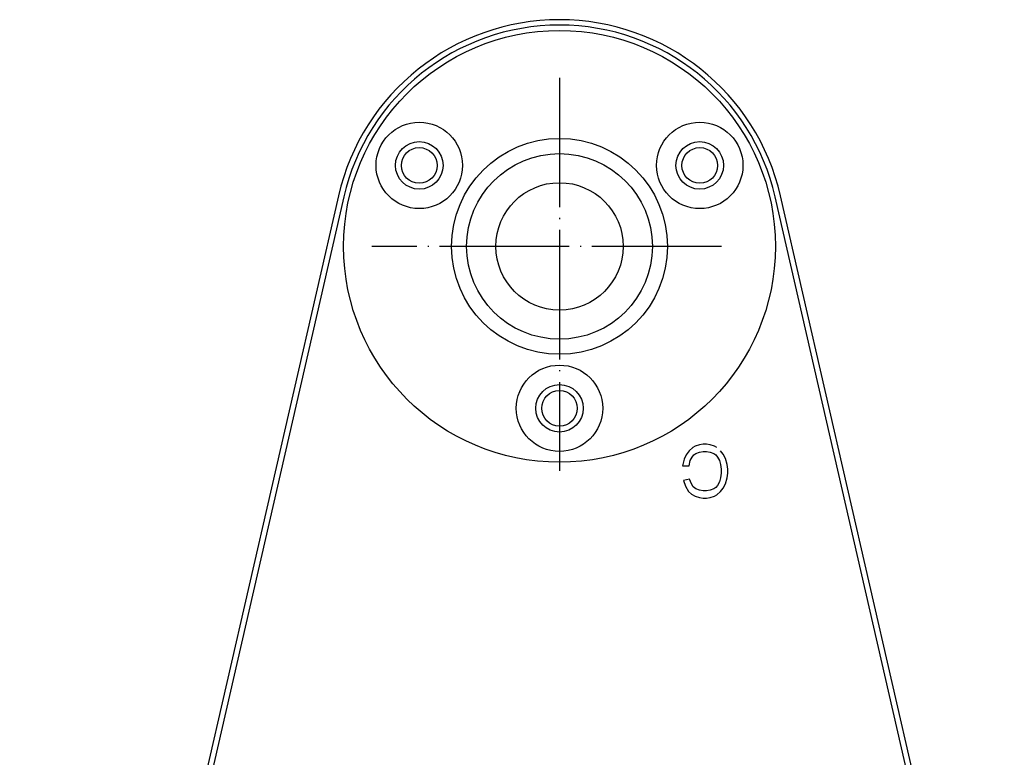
# Model space of a CAD drawing. Extents: x -1809 to 6113, y -4129 to 1471.
# Tile 157 of 197: x 3722 to 3813, y -1451 to -1383. Entities that reach past the tile are written whole.
import ezdxf

# ---------------------------------------------------------------- set-up
doc = ezdxf.new("R2010")
doc.units = 0
doc.linetypes.add('DASHED', pattern=[15, 7, -8])
doc.linetypes.add('DOT_CENTER', pattern=[14, 12, -1, 0, -1])
doc.layers.add('1', color=7, linetype='CONTINUOUS')

# ---------------------------------------------------------------- blocks, each defined once
blk = doc.blocks.new('PIN__1055', base_point=(3752.06155281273, -1383.878934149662))
at = {"layer": '1', "color": 4, "linetype": 'CONTINUOUS'}
for centre, radius in [((3772.061552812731, -1403.878934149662), 20), ((3759.071171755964, -1396.378934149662), 4), ((3785.051933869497, -1396.378934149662), 3.99999999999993), ((3759.071171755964, -1396.378934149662), 2.20000000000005), ((3772.061552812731, -1403.878934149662), 10), ((3785.051933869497, -1396.378934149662), 2.20000000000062), ((3772.061552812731, -1403.878934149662), 8.59999999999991), ((3772.061552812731, -1403.878934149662), 5.89999999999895), ((3772.061552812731, -1418.878934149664), 4.00000000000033), ((3772.061552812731, -1418.878934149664), 2.1999999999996)]:
    blk.add_circle(centre, radius, dxfattribs=at)
blk = doc.blocks.new('E7015-23252__1056', base_point=(3822.06155281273, -1382.878934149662))
at = {"layer": '1', "color": 6, "linetype": 'DOT_CENTER'}
for p, q in [((3772.061552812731, -1388.250066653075), (3772.061552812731, -1424.683114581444)), ((3787.06155281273, -1403.878934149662), (3754.688316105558, -1403.878934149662)), ((3772.061552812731, -1462.064939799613), (3772.061552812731, -1499.257009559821)), ((3787.06155281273, -1478.878934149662), (3754.688316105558, -1478.878934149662)), ((3772.061552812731, -1512.824524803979), (3772.061552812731, -1528.878934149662)), ((3772.061552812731, -1528.878934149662), (3753.430767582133, -1528.878934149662)), ((3790.907470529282, -1528.878934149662), (3772.061552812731, -1528.878934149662)), ((3772.061552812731, -1549.067817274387), (3772.061552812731, -1528.878934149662))]:
    blk.add_line(p, q, dxfattribs=at)
at = {"layer": '1', "color": 6, "linetype": 'CONTINUOUS'}
for p, q in [((3751.592320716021, -1399.187395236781), (3723.471474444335, -1521.878934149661)), ((3752.079683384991, -1399.299098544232), (3723.984439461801, -1521.878934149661)), ((3820.138666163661, -1521.87893414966), (3792.043422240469, -1399.299098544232)), ((3820.651631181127, -1521.87893414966), (3792.530784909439, -1399.187395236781)), ((3784.39838285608, -1422.516908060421), (3784.06088285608, -1422.829408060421)), ((3784.62338285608, -1422.391908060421), (3784.39838285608, -1422.516908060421)), ((3785.01713285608, -1422.266908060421), (3784.62338285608, -1422.391908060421)), ((3785.35463285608, -1422.204408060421), (3785.01713285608, -1422.266908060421)), ((3785.69213285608, -1422.204408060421), (3785.35463285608, -1422.204408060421)), ((3786.02963285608, -1422.266908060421), (3785.69213285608, -1422.204408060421)), ((3786.42338285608, -1422.391908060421), (3786.02963285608, -1422.266908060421)), ((3786.64838285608, -1422.516908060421), (3786.42338285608, -1422.391908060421)), ((3783.61088285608, -1423.579408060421), (3783.44213285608, -1424.204408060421)), ((3783.77963285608, -1423.204408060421), (3783.61088285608, -1423.579408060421)), ((3784.06088285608, -1422.829408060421), (3783.77963285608, -1423.204408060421)), ((3784.17338285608, -1423.704408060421), (3784.34213285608, -1423.391908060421)), ((3784.34213285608, -1423.391908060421), (3784.51088285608, -1423.204408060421)), ((3784.51088285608, -1423.204408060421), (3784.67963285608, -1423.079408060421)), ((3784.67963285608, -1423.079408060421), (3785.01713285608, -1422.954408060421)), ((3785.01713285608, -1422.954408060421), (3785.35463285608, -1422.891908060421)), ((3785.35463285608, -1422.891908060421), (3785.69213285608, -1422.891908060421)), ((3785.69213285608, -1422.891908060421), (3786.02963285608, -1422.954408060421)), ((3786.02963285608, -1422.954408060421), (3786.36713285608, -1423.079408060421)), ((3786.36713285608, -1423.079408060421), (3786.53588285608, -1423.204408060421)), ((3786.53588285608, -1423.204408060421), (3786.70463285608, -1423.391908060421)), ((3786.70463285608, -1423.391908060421), (3786.87338285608, -1423.704408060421)), ((3787.21088285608, -1423.141908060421), (3786.98588285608, -1422.829408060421)), ((3787.43588285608, -1423.516908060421), (3787.21088285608, -1423.141908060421)), ((3787.60463285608, -1424.079408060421), (3787.43588285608, -1423.516908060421)), ((3783.44213285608, -1424.204408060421), (3784.06088285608, -1424.204408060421)), ((3784.06088285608, -1424.204408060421), (3784.17338285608, -1423.704408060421)), ((3786.87338285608, -1423.704408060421), (3786.98588285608, -1424.079408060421)), ((3786.98588285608, -1424.079408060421), (3787.04213285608, -1424.516908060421)), ((3787.04213285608, -1424.516908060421), (3787.04213285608, -1424.891908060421)), ((3787.66088285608, -1424.516908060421), (3787.60463285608, -1424.079408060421)), ((3787.66088285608, -1424.891908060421), (3787.66088285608, -1424.516908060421)), ((3784.11713285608, -1425.454408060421), (3783.55463285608, -1425.579408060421)), ((3784.28588285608, -1425.891908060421), (3784.11713285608, -1425.454408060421)), ((3786.98588285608, -1425.329408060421), (3786.87338285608, -1425.704408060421)), ((3787.04213285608, -1424.891908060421), (3786.98588285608, -1425.329408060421)), ((3787.43588285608, -1425.891908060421), (3787.60463285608, -1425.329408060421)), ((3787.60463285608, -1425.329408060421), (3787.66088285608, -1424.891908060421)), ((3783.55463285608, -1425.579408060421), (3783.72338285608, -1426.079408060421)), ((3783.72338285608, -1426.079408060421), (3784.00463285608, -1426.579408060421)), ((3784.45463285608, -1426.141908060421), (3784.28588285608, -1425.891908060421)), ((3784.67963285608, -1426.329408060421), (3784.45463285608, -1426.141908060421)), ((3785.01713285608, -1426.454408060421), (3784.67963285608, -1426.329408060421)), ((3786.36713285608, -1426.329408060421), (3786.02963285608, -1426.454408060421)), ((3786.53588285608, -1426.204408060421), (3786.36713285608, -1426.329408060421)), ((3786.70463285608, -1426.016908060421), (3786.53588285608, -1426.204408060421)), ((3786.87338285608, -1425.704408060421), (3786.70463285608, -1426.016908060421)), ((3786.98588285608, -1426.579408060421), (3787.21088285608, -1426.266908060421)), ((3787.21088285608, -1426.266908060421), (3787.43588285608, -1425.891908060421)), ((3784.00463285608, -1426.579408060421), (3784.28588285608, -1426.829408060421)), ((3784.28588285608, -1426.829408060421), (3784.62338285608, -1427.016908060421)), ((3784.62338285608, -1427.016908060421), (3785.01713285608, -1427.141908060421)), ((3785.35463285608, -1426.516908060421), (3785.01713285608, -1426.454408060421)), ((3785.01713285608, -1427.141908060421), (3785.35463285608, -1427.204408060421)), ((3785.69213285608, -1426.516908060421), (3785.35463285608, -1426.516908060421)), ((3785.35463285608, -1427.204408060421), (3785.69213285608, -1427.204408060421)), ((3786.02963285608, -1426.454408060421), (3785.69213285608, -1426.516908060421)), ((3785.69213285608, -1427.204408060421), (3786.02963285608, -1427.141908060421)), ((3786.02963285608, -1427.141908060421), (3786.42338285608, -1427.016908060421)), ((3786.42338285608, -1427.016908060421), (3786.64838285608, -1426.891908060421)), ((3786.64838285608, -1426.891908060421), (3786.98588285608, -1426.579408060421)), ((3785.07338285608, -1497.329408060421), (3784.73588285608, -1497.516908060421)), ((3785.52338285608, -1497.204408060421), (3785.07338285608, -1497.329408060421)), ((3787.66088285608, -1497.204408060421), (3785.52338285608, -1497.204408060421)), ((3787.66088285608, -1502.204408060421), (3787.66088285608, -1497.204408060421)), ((3784.28588285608, -1498.141908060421), (3784.17338285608, -1498.579408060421)), ((3784.45463285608, -1497.829408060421), (3784.28588285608, -1498.141908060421)), ((3784.73588285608, -1497.516908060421), (3784.45463285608, -1497.829408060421)), ((3784.90463285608, -1498.391908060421), (3784.84838285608, -1498.641908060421)), ((3785.07338285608, -1498.141908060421), (3784.90463285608, -1498.391908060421)), ((3785.29838285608, -1497.954408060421), (3785.07338285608, -1498.141908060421)), ((3785.57963285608, -1497.891908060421), (3785.29838285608, -1497.954408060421)), ((3787.04213285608, -1497.891908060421), (3785.57963285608, -1497.891908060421)), ((3787.04213285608, -1499.641908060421), (3787.04213285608, -1497.891908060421)), ((3784.17338285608, -1498.579408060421), (3784.17338285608, -1498.891908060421)), ((3784.17338285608, -1498.891908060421), (3784.28588285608, -1499.329408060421)), ((3784.84838285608, -1498.641908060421), (3784.84838285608, -1498.891908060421)), ((3784.84838285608, -1498.891908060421), (3784.90463285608, -1499.141908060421)), ((3784.90463285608, -1499.141908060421), (3785.07338285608, -1499.391908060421)), ((3784.28588285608, -1499.329408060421), (3784.51088285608, -1499.704408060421)), ((3784.67963285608, -1500.079408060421), (3784.45463285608, -1500.454408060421)), ((3784.51088285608, -1499.704408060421), (3784.79213285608, -1499.954408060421)), ((3784.79213285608, -1499.954408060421), (3784.67963285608, -1500.079408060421)), ((3785.07338285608, -1499.391908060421), (3785.29838285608, -1499.579408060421)), ((3785.29838285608, -1499.579408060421), (3785.57963285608, -1499.641908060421)), ((3785.57963285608, -1500.204408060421), (3785.35463285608, -1500.266908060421)), ((3785.57963285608, -1499.641908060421), (3787.04213285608, -1499.641908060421)), ((3787.04213285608, -1500.204408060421), (3785.57963285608, -1500.204408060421)), ((3787.04213285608, -1501.579408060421), (3787.04213285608, -1500.204408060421)), ((3784.45463285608, -1500.454408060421), (3784.39838285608, -1500.766908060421)), ((3784.39838285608, -1500.766908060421), (3784.39838285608, -1501.016908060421)), ((3784.39838285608, -1501.016908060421), (3784.45463285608, -1501.329408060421)), ((3785.07338285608, -1500.579408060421), (3785.01713285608, -1500.766908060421)), ((3785.01713285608, -1500.766908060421), (3785.01713285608, -1501.016908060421)), ((3785.01713285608, -1501.016908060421), (3785.07338285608, -1501.204408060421)), ((3785.18588285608, -1500.391908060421), (3785.07338285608, -1500.579408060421)), ((3785.35463285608, -1500.266908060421), (3785.18588285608, -1500.391908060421)), ((3784.45463285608, -1501.329408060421), (3784.67963285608, -1501.704408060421)), ((3784.67963285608, -1501.704408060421), (3784.90463285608, -1501.954408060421)), ((3784.90463285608, -1501.954408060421), (3785.24213285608, -1502.141908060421)), ((3785.07338285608, -1501.204408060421), (3785.18588285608, -1501.391908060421)), ((3785.18588285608, -1501.391908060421), (3785.35463285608, -1501.516908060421)), ((3785.35463285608, -1501.516908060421), (3785.57963285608, -1501.579408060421)), ((3785.57963285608, -1501.579408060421), (3787.04213285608, -1501.579408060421)), ((3785.24213285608, -1502.141908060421), (3785.52338285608, -1502.204408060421)), ((3785.52338285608, -1502.204408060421), (3787.66088285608, -1502.204408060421)), ((3740.061552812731, -1504.878934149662), (3748.061552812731, -1504.878934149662)), ((3796.061552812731, -1504.878934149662), (3804.061552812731, -1504.878934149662)), ((3737.061552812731, -1521.878934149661), (3737.061552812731, -1507.878934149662)), ((3751.061552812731, -1507.878934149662), (3751.061552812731, -1521.87893414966)), ((3793.061552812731, -1521.87893414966), (3793.061552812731, -1507.878934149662)), ((3807.061552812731, -1507.878934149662), (3807.061552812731, -1521.87893414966))]:
    blk.add_line(p, q, dxfattribs=at)
at = {"layer": '1', "color": 6, "linetype": 'DASHED'}
for p, q in [((3723.471474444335, -1521.878934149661), (3722.251112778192, -1527.203384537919)), ((3723.984439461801, -1521.878934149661), (3722.738475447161, -1527.315087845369)), ((3737.061552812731, -1541.878934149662), (3737.061552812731, -1521.878934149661)), ((3751.061552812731, -1521.87893414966), (3751.061552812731, -1541.878934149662)), ((3793.061552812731, -1541.878934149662), (3793.061552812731, -1521.87893414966)), ((3807.061552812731, -1521.87893414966), (3807.061552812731, -1541.878934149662)), ((3821.384630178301, -1527.315087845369), (3820.138666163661, -1521.87893414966)), ((3821.87199284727, -1527.203384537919), (3820.651631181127, -1521.87893414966)), ((3725.662057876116, -1534.87893414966), (3724.611805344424, -1533.828681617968)), ((3819.511300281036, -1533.828681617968), (3818.461047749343, -1534.878934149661)), ((3724.95495109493, -1534.87893414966), (3724.258251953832, -1534.182235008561)), ((3766.758251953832, -1576.682235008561), (3724.95495109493, -1534.87893414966)), ((3767.111805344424, -1576.328681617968), (3725.662057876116, -1534.87893414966)), ((3818.461047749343, -1534.878934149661), (3777.011300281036, -1576.328681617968)), ((3819.168154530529, -1534.878934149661), (3777.36485367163, -1576.682235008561)), ((3819.86485367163, -1534.182235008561), (3819.168154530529, -1534.878934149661)), ((3748.061552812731, -1544.878934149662), (3740.061552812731, -1544.878934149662)), ((3804.061552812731, -1544.878934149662), (3796.061552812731, -1544.878934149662)), ((3783.72338285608, -1547.204408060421), (3785.35463285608, -1552.204408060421)), ((3784.34213285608, -1547.204408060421), (3783.72338285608, -1547.204408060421)), ((3784.84838285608, -1548.704408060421), (3784.34213285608, -1547.204408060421)), ((3786.02963285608, -1552.204408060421), (3787.66088285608, -1547.204408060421)), ((3787.04213285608, -1547.204408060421), (3786.53588285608, -1548.704408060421)), ((3787.66088285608, -1547.204408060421), (3787.04213285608, -1547.204408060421)), ((3786.53588285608, -1548.704408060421), (3784.84838285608, -1548.704408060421)), ((3784.96088285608, -1549.329408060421), (3785.69213285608, -1551.329408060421)), ((3786.36713285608, -1549.329408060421), (3784.96088285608, -1549.329408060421)), ((3785.69213285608, -1551.329408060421), (3786.36713285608, -1549.329408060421)), ((3785.35463285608, -1552.204408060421), (3786.02963285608, -1552.204408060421)), ((3755.463885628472, -1558.516908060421), (3755.182635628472, -1558.829408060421)), ((3755.801385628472, -1558.329408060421), (3755.463885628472, -1558.516908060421)), ((3756.251385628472, -1558.204408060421), (3755.801385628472, -1558.329408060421)), ((3756.588885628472, -1558.204408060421), (3756.251385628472, -1558.204408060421)), ((3757.038885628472, -1558.329408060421), (3756.588885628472, -1558.204408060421)), ((3757.376385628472, -1558.516908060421), (3757.038885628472, -1558.329408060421)), ((3757.657635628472, -1558.829408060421), (3757.376385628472, -1558.516908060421)), ((3760.526385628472, -1558.204408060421), (3758.838885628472, -1561.954408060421)), ((3759.401385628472, -1561.954408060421), (3761.088885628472, -1558.204408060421)), ((3761.088885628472, -1558.204408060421), (3760.526385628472, -1558.204408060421)), ((3762.551385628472, -1558.516908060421), (3762.270135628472, -1558.829408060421)), ((3762.888885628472, -1558.329408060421), (3762.551385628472, -1558.516908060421)), ((3763.338885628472, -1558.204408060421), (3762.888885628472, -1558.329408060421)), ((3765.476385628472, -1558.204408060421), (3763.338885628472, -1558.204408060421)), ((3765.476385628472, -1563.204408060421), (3765.476385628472, -1558.204408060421)), ((3769.413885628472, -1558.204408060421), (3768.795135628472, -1558.204408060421)), ((3768.795135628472, -1558.204408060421), (3768.795135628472, -1560.454408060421)), ((3769.413885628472, -1563.204408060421), (3769.413885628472, -1558.204408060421)), ((3770.707635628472, -1558.704408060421), (3770.876385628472, -1558.516908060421)), ((3770.876385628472, -1558.516908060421), (3771.045135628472, -1558.391908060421)), ((3771.045135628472, -1558.391908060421), (3771.326385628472, -1558.266908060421)), ((3771.326385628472, -1558.266908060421), (3771.607635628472, -1558.204408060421)), ((3771.607635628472, -1558.204408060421), (3771.888885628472, -1558.204408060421)), ((3771.888885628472, -1558.204408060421), (3772.170135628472, -1558.266908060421)), ((3772.170135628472, -1558.266908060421), (3772.451385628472, -1558.391908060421)), ((3772.451385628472, -1558.391908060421), (3772.620135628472, -1558.516908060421)), ((3772.620135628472, -1558.516908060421), (3772.788885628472, -1558.704408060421)), ((3774.645135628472, -1558.204408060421), (3774.082635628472, -1558.204408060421)), ((3774.082635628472, -1558.204408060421), (3774.082635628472, -1563.204408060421)), ((3774.645135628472, -1561.829408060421), (3774.645135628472, -1558.204408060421)), ((3777.288885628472, -1558.516908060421), (3777.120135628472, -1558.704408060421)), ((3777.457635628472, -1558.391908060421), (3777.288885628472, -1558.516908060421)), ((3777.738885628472, -1558.266908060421), (3777.457635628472, -1558.391908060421)), ((3777.963885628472, -1558.204408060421), (3777.738885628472, -1558.266908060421)), ((3778.357635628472, -1558.204408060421), (3777.963885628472, -1558.204408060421)), ((3778.582635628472, -1558.266908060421), (3778.357635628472, -1558.204408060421)), ((3778.863885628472, -1558.391908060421), (3778.582635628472, -1558.266908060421)), ((3779.032635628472, -1558.516908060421), (3778.863885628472, -1558.391908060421)), ((3779.201385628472, -1558.704408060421), (3779.032635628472, -1558.516908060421)), ((3782.295135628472, -1558.204408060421), (3782.182635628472, -1559.141908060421)), ((3782.970135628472, -1558.204408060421), (3782.295135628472, -1558.204408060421)), ((3782.857635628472, -1559.204408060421), (3782.970135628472, -1558.204408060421)), ((3784.432635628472, -1558.829408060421), (3784.432635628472, -1558.204408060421)), ((3784.432635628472, -1558.204408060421), (3787.695135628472, -1558.204408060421)), ((3787.695135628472, -1558.204408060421), (3787.695135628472, -1563.204408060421)), ((3755.013885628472, -1559.141908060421), (3754.901385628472, -1559.579408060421)), ((3755.182635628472, -1558.829408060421), (3755.013885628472, -1559.141908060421)), ((3755.576385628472, -1559.641908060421), (3755.632635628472, -1559.391908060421)), ((3755.632635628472, -1559.391908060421), (3755.801385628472, -1559.141908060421)), ((3755.801385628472, -1559.141908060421), (3756.026385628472, -1558.954408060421)), ((3756.026385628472, -1558.954408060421), (3756.307635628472, -1558.891908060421)), ((3756.307635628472, -1558.891908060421), (3756.532635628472, -1558.891908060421)), ((3756.532635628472, -1558.891908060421), (3756.813885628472, -1558.954408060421)), ((3756.813885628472, -1558.954408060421), (3757.038885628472, -1559.141908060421)), ((3757.038885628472, -1559.141908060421), (3757.207635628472, -1559.391908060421)), ((3757.207635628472, -1559.391908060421), (3757.263885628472, -1559.641908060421)), ((3757.826385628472, -1559.141908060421), (3757.657635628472, -1558.829408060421)), ((3757.938885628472, -1559.579408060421), (3757.826385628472, -1559.141908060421)), ((3762.101385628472, -1559.141908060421), (3761.988885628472, -1559.579408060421)), ((3762.270135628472, -1558.829408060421), (3762.101385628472, -1559.141908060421)), ((3762.720135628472, -1559.391908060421), (3762.663885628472, -1559.641908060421)), ((3762.888885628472, -1559.141908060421), (3762.720135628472, -1559.391908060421)), ((3763.113885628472, -1558.954408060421), (3762.888885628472, -1559.141908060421)), ((3763.395135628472, -1558.891908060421), (3763.113885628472, -1558.954408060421)), ((3764.857635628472, -1558.891908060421), (3763.395135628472, -1558.891908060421)), ((3764.857635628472, -1560.641908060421), (3764.857635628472, -1558.891908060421)), ((3770.313885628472, -1559.579408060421), (3770.426385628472, -1559.204408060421)), ((3770.426385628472, -1559.204408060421), (3770.538885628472, -1558.954408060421)), ((3770.538885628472, -1558.954408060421), (3770.707635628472, -1558.704408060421)), ((3770.988885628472, -1559.329408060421), (3770.876385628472, -1559.641908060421)), ((3771.101385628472, -1559.141908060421), (3770.988885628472, -1559.329408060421)), ((3771.326385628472, -1558.954408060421), (3771.101385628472, -1559.141908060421)), ((3771.607635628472, -1558.829408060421), (3771.326385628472, -1558.954408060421)), ((3771.888885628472, -1558.829408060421), (3771.607635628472, -1558.829408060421)), ((3772.170135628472, -1558.954408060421), (3771.888885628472, -1558.829408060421)), ((3772.395135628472, -1559.141908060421), (3772.170135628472, -1558.954408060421)), ((3772.507635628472, -1559.329408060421), (3772.395135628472, -1559.141908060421)), ((3772.620135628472, -1559.641908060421), (3772.507635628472, -1559.329408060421)), ((3772.788885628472, -1558.704408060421), (3772.957635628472, -1558.954408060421)), ((3772.957635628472, -1558.954408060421), (3773.070135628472, -1559.204408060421)), ((3773.070135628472, -1559.204408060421), (3773.182635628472, -1559.579408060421)), ((3776.726385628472, -1559.516908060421), (3776.670135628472, -1559.891908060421)), ((3776.838885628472, -1559.204408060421), (3776.726385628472, -1559.516908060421)), ((3776.951385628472, -1558.954408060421), (3776.838885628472, -1559.204408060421)), ((3777.120135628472, -1558.704408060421), (3776.951385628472, -1558.954408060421)), ((3777.401385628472, -1559.329408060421), (3777.288885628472, -1559.641908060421)), ((3777.513885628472, -1559.141908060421), (3777.401385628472, -1559.329408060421)), ((3777.738885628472, -1558.954408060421), (3777.513885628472, -1559.141908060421)), ((3777.963885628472, -1558.829408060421), (3777.738885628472, -1558.954408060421)), ((3778.357635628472, -1558.829408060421), (3777.963885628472, -1558.829408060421)), ((3778.582635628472, -1558.954408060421), (3778.357635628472, -1558.829408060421)), ((3778.807635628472, -1559.141908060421), (3778.582635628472, -1558.954408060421)), ((3778.920135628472, -1559.329408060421), (3778.807635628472, -1559.141908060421)), ((3779.032635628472, -1559.641908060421), (3778.920135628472, -1559.329408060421)), ((3779.370135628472, -1558.954408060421), (3779.201385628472, -1558.704408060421)), ((3779.482635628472, -1559.204408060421), (3779.370135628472, -1558.954408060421)), ((3779.595135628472, -1559.516908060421), (3779.482635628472, -1559.204408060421)), ((3779.651385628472, -1559.891908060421), (3779.595135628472, -1559.516908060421)), ((3782.182635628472, -1559.141908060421), (3782.013885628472, -1559.891908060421)), ((3782.576385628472, -1560.141908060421), (3782.857635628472, -1559.204408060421)), ((3787.076385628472, -1558.829408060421), (3784.432635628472, -1558.829408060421)), ((3787.076385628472, -1560.454408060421), (3787.076385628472, -1558.829408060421)), ((3754.901385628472, -1559.579408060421), (3754.901385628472, -1559.891908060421)), ((3754.901385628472, -1559.891908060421), (3755.013885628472, -1560.329408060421)), ((3755.013885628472, -1560.329408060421), (3755.238885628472, -1560.704408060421)), ((3755.576385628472, -1559.891908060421), (3755.576385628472, -1559.641908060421)), ((3755.632635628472, -1560.141908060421), (3755.576385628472, -1559.891908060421)), ((3755.801385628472, -1560.391908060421), (3755.632635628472, -1560.141908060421)), ((3756.026385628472, -1560.579408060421), (3755.801385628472, -1560.391908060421)), ((3757.263885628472, -1559.641908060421), (3757.263885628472, -1559.891908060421)), ((3757.263885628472, -1559.891908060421), (3757.938885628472, -1559.891908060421)), ((3757.938885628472, -1559.891908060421), (3757.938885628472, -1559.579408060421)), ((3761.988885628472, -1559.579408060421), (3761.988885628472, -1559.891908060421)), ((3761.988885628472, -1559.891908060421), (3762.101385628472, -1560.329408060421)), ((3762.101385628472, -1560.329408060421), (3762.326385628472, -1560.704408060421)), ((3762.663885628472, -1559.641908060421), (3762.663885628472, -1559.891908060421)), ((3762.663885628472, -1559.891908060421), (3762.720135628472, -1560.141908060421)), ((3762.720135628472, -1560.141908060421), (3762.888885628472, -1560.391908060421)), ((3762.888885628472, -1560.391908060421), (3763.113885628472, -1560.579408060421)), ((3770.313885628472, -1560.079408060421), (3770.313885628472, -1559.579408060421)), ((3770.426385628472, -1560.454408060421), (3770.313885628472, -1560.079408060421)), ((3770.876385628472, -1559.641908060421), (3770.876385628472, -1560.141908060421)), ((3770.876385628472, -1560.141908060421), (3770.988885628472, -1560.454408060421)), ((3773.182635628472, -1559.579408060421), (3772.620135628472, -1559.641908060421)), ((3776.670135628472, -1559.891908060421), (3776.613885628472, -1560.454408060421)), ((3777.288885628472, -1559.641908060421), (3777.232635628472, -1560.329408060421)), ((3777.232635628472, -1560.329408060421), (3777.232635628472, -1561.079408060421)), ((3779.088885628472, -1560.329408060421), (3779.032635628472, -1559.641908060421)), ((3779.088885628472, -1561.079408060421), (3779.088885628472, -1560.329408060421)), ((3779.707635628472, -1560.454408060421), (3779.651385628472, -1559.891908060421)), ((3782.013885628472, -1559.891908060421), (3781.732635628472, -1560.641908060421)), ((3782.351385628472, -1560.704408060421), (3782.576385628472, -1560.141908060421)), ((3755.407635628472, -1561.079408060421), (3755.182635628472, -1561.454408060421)), ((3755.238885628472, -1560.704408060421), (3755.520135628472, -1560.954408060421)), ((3755.520135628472, -1560.954408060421), (3755.407635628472, -1561.079408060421)), ((3755.913885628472, -1561.391908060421), (3756.082635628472, -1561.266908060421)), ((3756.307635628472, -1560.641908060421), (3756.026385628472, -1560.579408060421)), ((3756.082635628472, -1561.266908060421), (3756.307635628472, -1561.204408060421)), ((3756.532635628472, -1560.641908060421), (3756.307635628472, -1560.641908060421)), ((3756.307635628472, -1561.204408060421), (3756.532635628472, -1561.204408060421)), ((3756.532635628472, -1561.204408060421), (3756.532635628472, -1560.641908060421)), ((3762.495135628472, -1561.079408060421), (3762.270135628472, -1561.454408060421)), ((3762.326385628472, -1560.704408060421), (3762.607635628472, -1560.954408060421)), ((3762.607635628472, -1560.954408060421), (3762.495135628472, -1561.079408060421)), ((3763.170135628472, -1561.266908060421), (3763.001385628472, -1561.391908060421)), ((3763.113885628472, -1560.579408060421), (3763.395135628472, -1560.641908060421)), ((3763.395135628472, -1561.204408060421), (3763.170135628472, -1561.266908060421)), ((3763.395135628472, -1560.641908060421), (3764.857635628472, -1560.641908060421)), ((3764.857635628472, -1561.204408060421), (3763.395135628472, -1561.204408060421)), ((3764.857635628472, -1562.579408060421), (3764.857635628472, -1561.204408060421)), ((3766.713885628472, -1560.454408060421), (3766.713885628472, -1561.079408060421)), ((3768.795135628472, -1560.454408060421), (3766.713885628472, -1560.454408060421)), ((3766.713885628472, -1561.079408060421), (3768.795135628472, -1561.079408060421)), ((3768.795135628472, -1561.079408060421), (3768.795135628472, -1562.579408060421)), ((3770.538885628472, -1560.704408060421), (3770.426385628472, -1560.454408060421)), ((3770.707635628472, -1560.954408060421), (3770.538885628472, -1560.704408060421)), ((3770.876385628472, -1561.141908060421), (3770.707635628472, -1560.954408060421)), ((3771.045135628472, -1561.329408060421), (3770.876385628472, -1561.141908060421)), ((3770.988885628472, -1560.454408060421), (3771.101385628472, -1560.641908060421)), ((3771.326385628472, -1561.454408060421), (3771.045135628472, -1561.329408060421)), ((3771.101385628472, -1560.641908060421), (3771.326385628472, -1560.829408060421)), ((3771.326385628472, -1560.829408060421), (3771.607635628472, -1560.954408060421)), ((3771.607635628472, -1560.954408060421), (3771.888885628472, -1560.954408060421)), ((3771.888885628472, -1560.954408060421), (3772.226385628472, -1560.829408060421)), ((3772.226385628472, -1560.829408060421), (3772.451385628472, -1560.641908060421)), ((3772.507635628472, -1561.204408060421), (3772.226385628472, -1561.391908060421)), ((3772.338885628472, -1562.579408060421), (3772.507635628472, -1561.204408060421)), ((3772.451385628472, -1560.641908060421), (3772.563885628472, -1560.454408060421)), ((3772.563885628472, -1560.454408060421), (3773.126385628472, -1560.454408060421)), ((3773.126385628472, -1560.454408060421), (3772.788885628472, -1563.204408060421)), ((3776.613885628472, -1560.454408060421), (3776.613885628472, -1560.954408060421)), ((3776.613885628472, -1560.954408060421), (3776.670135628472, -1561.516908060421)), ((3777.232635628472, -1561.079408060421), (3777.288885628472, -1561.766908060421)), ((3779.032635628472, -1561.766908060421), (3779.088885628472, -1561.079408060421)), ((3779.651385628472, -1561.516908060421), (3779.707635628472, -1560.954408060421)), ((3779.707635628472, -1560.954408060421), (3779.707635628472, -1560.454408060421)), ((3781.732635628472, -1560.641908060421), (3781.282635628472, -1561.579408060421)), ((3782.013885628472, -1561.454408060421), (3782.351385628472, -1560.704408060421)), ((3784.713885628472, -1560.454408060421), (3787.076385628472, -1560.454408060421)), ((3784.713885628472, -1561.079408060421), (3784.713885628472, -1560.454408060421)), ((3787.076385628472, -1561.079408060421), (3784.713885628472, -1561.079408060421)), ((3787.076385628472, -1562.579408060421), (3787.076385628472, -1561.079408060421)), ((3755.182635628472, -1561.454408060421), (3755.126385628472, -1561.766908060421)), ((3755.126385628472, -1561.766908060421), (3755.126385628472, -1562.016908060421)), ((3755.126385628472, -1562.016908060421), (3755.182635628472, -1562.329408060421)), ((3755.745135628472, -1561.766908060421), (3755.801385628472, -1561.579408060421)), ((3755.745135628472, -1562.016908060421), (3755.745135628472, -1561.766908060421)), ((3755.801385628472, -1562.204408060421), (3755.745135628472, -1562.016908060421)), ((3755.801385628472, -1561.579408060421), (3755.913885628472, -1561.391908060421)), ((3755.913885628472, -1562.391908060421), (3755.801385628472, -1562.204408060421)), ((3757.038885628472, -1562.204408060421), (3756.926385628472, -1562.391908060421)), ((3757.095135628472, -1562.016908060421), (3757.038885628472, -1562.204408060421)), ((3757.095135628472, -1561.766908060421), (3757.095135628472, -1562.016908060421)), ((3757.713885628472, -1561.766908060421), (3757.095135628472, -1561.766908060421)), ((3757.657635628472, -1562.329408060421), (3757.713885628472, -1562.016908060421)), ((3757.713885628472, -1562.016908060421), (3757.713885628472, -1561.766908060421)), ((3758.838885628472, -1561.954408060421), (3759.401385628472, -1561.954408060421)), ((3762.270135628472, -1561.454408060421), (3762.213885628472, -1561.766908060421)), ((3762.213885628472, -1561.766908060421), (3762.213885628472, -1562.016908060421)), ((3762.213885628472, -1562.016908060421), (3762.270135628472, -1562.329408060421)), ((3762.888885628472, -1561.579408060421), (3762.832635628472, -1561.766908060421)), ((3762.832635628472, -1561.766908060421), (3762.832635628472, -1562.016908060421)), ((3762.832635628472, -1562.016908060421), (3762.888885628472, -1562.204408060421)), ((3763.001385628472, -1561.391908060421), (3762.888885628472, -1561.579408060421)), ((3762.888885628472, -1562.204408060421), (3763.001385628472, -1562.391908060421)), ((3771.607635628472, -1561.516908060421), (3771.326385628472, -1561.454408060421)), ((3771.888885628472, -1561.516908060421), (3771.607635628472, -1561.516908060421)), ((3772.226385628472, -1561.391908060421), (3771.888885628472, -1561.516908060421)), ((3775.713885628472, -1561.829408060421), (3774.645135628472, -1561.829408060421)), ((3775.713885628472, -1562.329408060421), (3775.713885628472, -1561.829408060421)), ((3776.670135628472, -1561.516908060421), (3776.726385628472, -1561.891908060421)), ((3776.726385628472, -1561.891908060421), (3776.838885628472, -1562.204408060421)), ((3776.838885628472, -1562.204408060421), (3776.951385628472, -1562.454408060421)), ((3777.288885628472, -1561.766908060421), (3777.401385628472, -1562.079408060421)), ((3777.401385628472, -1562.079408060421), (3777.513885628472, -1562.266908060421)), ((3778.807635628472, -1562.266908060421), (3778.920135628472, -1562.079408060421)), ((3778.920135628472, -1562.079408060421), (3779.032635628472, -1561.766908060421)), ((3779.370135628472, -1562.454408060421), (3779.482635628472, -1562.204408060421)), ((3779.482635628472, -1562.204408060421), (3779.595135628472, -1561.891908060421)), ((3779.595135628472, -1561.891908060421), (3779.651385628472, -1561.516908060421)), ((3781.282635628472, -1561.579408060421), (3780.607635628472, -1562.641908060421)), ((3781.282635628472, -1562.579408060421), (3782.013885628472, -1561.454408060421)), ((3755.182635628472, -1562.329408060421), (3755.407635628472, -1562.704408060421)), ((3755.407635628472, -1562.704408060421), (3755.632635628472, -1562.954408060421)), ((3755.632635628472, -1562.954408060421), (3755.970135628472, -1563.141908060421)), ((3756.082635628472, -1562.516908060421), (3755.913885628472, -1562.391908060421)), ((3755.970135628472, -1563.141908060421), (3756.251385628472, -1563.204408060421)), ((3756.307635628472, -1562.579408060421), (3756.082635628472, -1562.516908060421)), ((3756.532635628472, -1562.579408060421), (3756.307635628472, -1562.579408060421)), ((3756.757635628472, -1562.516908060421), (3756.532635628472, -1562.579408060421)), ((3756.588885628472, -1563.204408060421), (3756.870135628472, -1563.141908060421)), ((3756.926385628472, -1562.391908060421), (3756.757635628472, -1562.516908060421)), ((3756.870135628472, -1563.141908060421), (3757.207635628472, -1562.954408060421)), ((3757.207635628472, -1562.954408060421), (3757.432635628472, -1562.704408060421)), ((3757.432635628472, -1562.704408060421), (3757.657635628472, -1562.329408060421)), ((3762.270135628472, -1562.329408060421), (3762.495135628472, -1562.704408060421)), ((3762.495135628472, -1562.704408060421), (3762.720135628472, -1562.954408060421)), ((3762.720135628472, -1562.954408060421), (3763.057635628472, -1563.141908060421)), ((3763.001385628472, -1562.391908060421), (3763.170135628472, -1562.516908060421)), ((3763.057635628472, -1563.141908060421), (3763.338885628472, -1563.204408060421)), ((3763.170135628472, -1562.516908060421), (3763.395135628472, -1562.579408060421)), ((3763.395135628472, -1562.579408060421), (3764.857635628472, -1562.579408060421)), ((3766.376385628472, -1562.579408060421), (3766.376385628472, -1563.204408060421)), ((3768.795135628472, -1562.579408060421), (3766.376385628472, -1562.579408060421)), ((3770.482635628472, -1562.579408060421), (3772.338885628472, -1562.579408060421)), ((3770.482635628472, -1563.204408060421), (3770.482635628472, -1562.579408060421)), ((3774.532635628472, -1563.204408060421), (3774.588885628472, -1563.016908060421)), ((3774.588885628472, -1563.016908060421), (3774.757635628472, -1562.766908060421)), ((3774.757635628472, -1562.766908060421), (3774.926385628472, -1562.579408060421)), ((3774.926385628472, -1562.579408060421), (3775.151385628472, -1562.454408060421)), ((3775.151385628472, -1562.454408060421), (3775.320135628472, -1562.391908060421)), ((3775.320135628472, -1562.391908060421), (3775.601385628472, -1562.329408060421)), ((3775.601385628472, -1562.329408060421), (3775.713885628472, -1562.329408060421)), ((3776.951385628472, -1562.454408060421), (3777.120135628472, -1562.704408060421)), ((3777.120135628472, -1562.704408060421), (3777.288885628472, -1562.891908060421)), ((3777.288885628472, -1562.891908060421), (3777.457635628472, -1563.016908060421)), ((3777.457635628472, -1563.016908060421), (3777.738885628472, -1563.141908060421)), ((3777.513885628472, -1562.266908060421), (3777.738885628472, -1562.454408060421)), ((3777.738885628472, -1562.454408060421), (3777.963885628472, -1562.579408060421)), ((3777.738885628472, -1563.141908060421), (3777.963885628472, -1563.204408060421)), ((3777.963885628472, -1562.579408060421), (3778.357635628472, -1562.579408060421)), ((3778.357635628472, -1562.579408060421), (3778.582635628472, -1562.454408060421)), ((3778.357635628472, -1563.204408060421), (3778.582635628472, -1563.141908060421)), ((3778.582635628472, -1562.454408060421), (3778.807635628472, -1562.266908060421)), ((3778.582635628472, -1563.141908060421), (3778.863885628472, -1563.016908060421)), ((3778.863885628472, -1563.016908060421), (3779.032635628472, -1562.891908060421)), ((3779.032635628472, -1562.891908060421), (3779.201385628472, -1562.704408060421)), ((3779.201385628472, -1562.704408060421), (3779.370135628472, -1562.454408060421)), ((3780.607635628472, -1562.641908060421), (3780.607635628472, -1563.204408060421)), ((3783.532635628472, -1562.579408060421), (3781.282635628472, -1562.579408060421)), ((3783.532635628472, -1563.204408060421), (3783.532635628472, -1562.579408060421)), ((3784.488885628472, -1562.579408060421), (3787.076385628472, -1562.579408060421)), ((3784.488885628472, -1563.204408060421), (3784.488885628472, -1562.579408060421)), ((3756.251385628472, -1563.204408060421), (3756.588885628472, -1563.204408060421)), ((3763.338885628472, -1563.204408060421), (3765.476385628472, -1563.204408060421)), ((3766.376385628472, -1563.204408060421), (3769.413885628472, -1563.204408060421)), ((3772.788885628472, -1563.204408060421), (3770.482635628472, -1563.204408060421)), ((3774.082635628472, -1563.204408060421), (3774.532635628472, -1563.204408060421)), ((3777.963885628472, -1563.204408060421), (3778.357635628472, -1563.204408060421)), ((3780.607635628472, -1563.204408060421), (3783.532635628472, -1563.204408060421)), ((3787.695135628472, -1563.204408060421), (3784.488885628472, -1563.204408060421))]:
    blk.add_line(p, q, dxfattribs=at)
at = {"layer": '1', "color": 6, "linetype": 'CONTINUOUS'}
for centre, radius in [((3772.061552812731, -1403.878934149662), 10), ((3759.071171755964, -1396.378934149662), 1.64999999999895), ((3785.051933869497, -1396.378934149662), 1.64999999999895), ((3772.061552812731, -1418.878934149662), 1.65000000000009), ((3772.061552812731, -1478.878934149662), 10), ((3759.071171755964, -1471.378934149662), 1.64999999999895), ((3785.051933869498, -1471.378934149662), 1.64999999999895), ((3772.061552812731, -1493.878934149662), 1.65000000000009)]:
    blk.add_circle(centre, radius, dxfattribs=at)
at = {"layer": '1', "color": 6, "linetype": 'DASHED'}
for centre, radius in [((3729.561552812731, -1528.878934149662), 3.5), ((3814.561552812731, -1528.878934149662), 3.49999999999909), ((3772.061552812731, -1543.878934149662), 1.65000000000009), ((3772.061552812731, -1571.378934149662), 6.5), ((3772.061552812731, -1571.378934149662), 3.50000000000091)]:
    blk.add_circle(centre, radius, dxfattribs=at)
at = {"layer": '1', "color": 6, "linetype": 'CONTINUOUS'}
for centre, radius, start, end in [((3772.061552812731, -1403.878934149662), 21, 90, 167.09080093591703), ((3772.061552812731, -1403.878934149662), 20.5, 90, 167.09080093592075), ((3772.061552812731, -1403.878934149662), 20.99999999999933, 12.90919906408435, 90), ((3772.061552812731, -1403.878934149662), 20.49999999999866, 12.9091990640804, 90), ((3740.06155281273, -1507.878934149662), 3, 89.99999999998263, 180), ((3748.06155281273, -1507.878934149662), 3.00000000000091, 0, 89.99999999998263), ((3796.061552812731, -1507.878934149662), 3, 90, 180), ((3804.061552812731, -1507.878934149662), 3, 0, 90), ((3772.061552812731, -1528.878934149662), 10.00000000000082, 44.42700400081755, 135.57299599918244), ((3759.071171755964, -1521.378934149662), 1.64999999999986, 90, -162.36029860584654), ((3759.071171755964, -1521.378934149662), 1.64999999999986, -17.63970139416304, 90), ((3785.051933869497, -1521.378934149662), 1.64999999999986, 90, -162.36029860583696), ((3785.051933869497, -1521.378934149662), 1.64999999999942, -17.63970139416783, 90)]:
    blk.add_arc(centre, radius, start, end, dxfattribs=at)
at = {"layer": '1', "color": 6, "linetype": 'DASHED'}
for centre, radius, start, end in [((3759.071171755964, -1521.378934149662), 1.65000000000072, -162.36029860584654, -17.63970139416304), ((3772.061552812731, -1528.878934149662), 10.00000000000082, 135.57299599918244, -90), ((3772.061552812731, -1528.878934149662), 9.99999999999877, -36.86989764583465, 44.42700400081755), ((3785.051933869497, -1521.378934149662), 1.64999999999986, -162.36029860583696, -17.63970139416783), ((3729.561552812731, -1528.878934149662), 6.50000000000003, -112.61986494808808, 119.9999999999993), ((3814.561552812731, -1528.878934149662), 6.49999999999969, 60.00000000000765, -112.61986494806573), ((3729.561552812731, -1528.878934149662), 6.50000000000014, 119.9999999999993, -112.61986494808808), ((3814.561552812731, -1528.878934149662), 6.49999999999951, -67.38013505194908, 60.00000000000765), ((3729.561552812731, -1528.878934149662), 7.50000000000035, 167.09080093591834, 180), ((3729.561552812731, -1528.878934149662), 7.00000000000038, 167.09080093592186, 180), ((3814.561552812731, -1528.878934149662), 7.49999999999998, -45, 12.90919906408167), ((3814.561552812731, -1528.878934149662), 7, 0, 12.90919906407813), ((3729.561552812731, -1528.878934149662), 7.50000000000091, 180, -135), ((3729.561552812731, -1528.878934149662), 7, 180, -135.0000000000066), ((3814.561552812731, -1528.878934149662), 6.99999999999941, -45.00000000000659, 0), ((3772.061552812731, -1528.878934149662), 10, -90, -36.86989764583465), ((3814.561552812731, -1528.878934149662), 6.50000000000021, -112.61986494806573, -67.38013505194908), ((3740.06155281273, -1541.878934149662), 2.99999999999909, 180, -89.99999999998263), ((3748.06155281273, -1541.878934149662), 3, -89.99999999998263, 0), ((3772.061552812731, -1543.878934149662), 2, -90, 157.62642443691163), ((3796.061552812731, -1541.878934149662), 3, 180, -90), ((3804.061552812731, -1541.878934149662), 3, -90, 0), ((3772.061552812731, -1543.878934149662), 2.00000000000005, -118.76557853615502, -90), ((3772.061552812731, -1571.378934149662), 7.49999999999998, -135, -90), ((3772.061552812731, -1571.378934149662), 7.00000000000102, -135.0000000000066, -90), ((3772.061552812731, -1571.378934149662), 7, -90, -45.00000000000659), ((3772.061552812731, -1571.378934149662), 7.5, -90, -45)]:
    blk.add_arc(centre, radius, start, end, dxfattribs=at)
at = {"layer": '1'}
blk.add_blockref('PIN__1055', (3752.0615528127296, -1383.8789341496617), dxfattribs=at)
blk = doc.blocks.new('HEADPLATE_EG__1061', base_point=(3354.301514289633, -2191.015627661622))
at = {"layer": '1'}
blk.add_blockref('E7015-23252__1056', (3822.0615528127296, -1382.8789341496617), dxfattribs=at)

msp = doc.modelspace()

# ---------------------------------------------------------------- block references
at = {"layer": '1'}
msp.add_blockref('HEADPLATE_EG__1061', (3354.3015142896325, -2191.0156276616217), dxfattribs=at)

doc.saveas('drawing.dxf')
